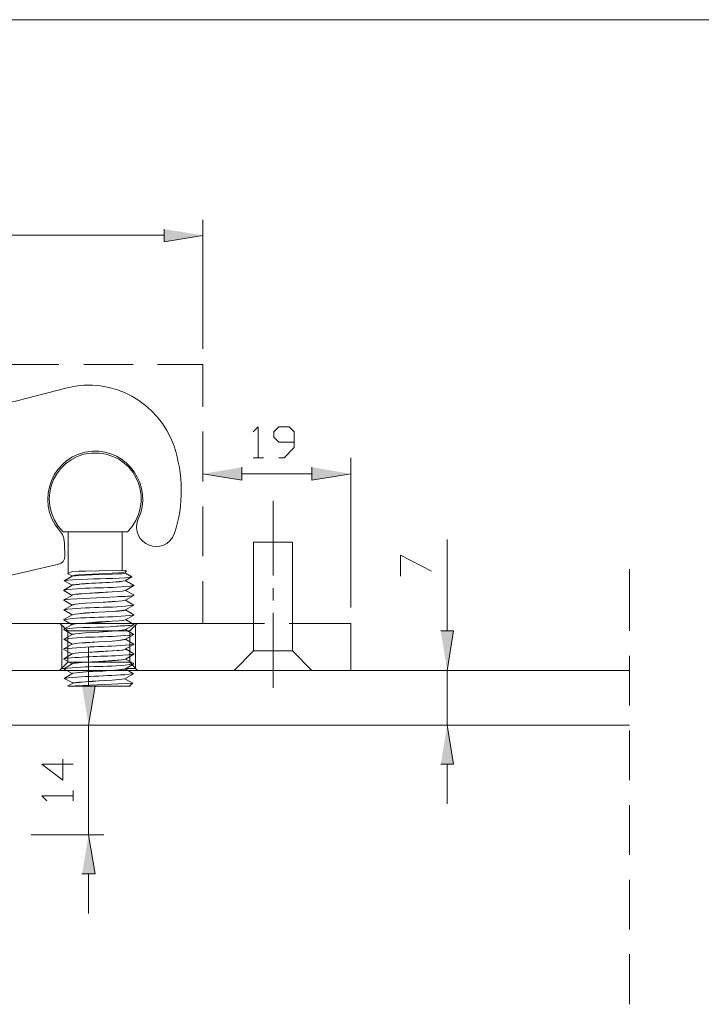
# Model space of a CAD drawing. Header units: inches. Extents: x 1352 to 2050, y -1711 to -1289.
# Tile 67 of 256: x 1493 to 1535, y -1384 to -1323. Entities that reach past the tile are written whole.
import ezdxf

# ---------------------------------------------------------------- set-up
doc = ezdxf.new("R2010")
doc.units = ezdxf.units.IN
doc.header["$MEASUREMENT"] = 0
doc.layers.add('图层 1', color=7, linetype='Continuous')

# ---------------------------------------------------------------- blocks, each defined once
blk = doc.blocks.new('block 5')
at = {"layer": '图层 1', "true_color": 0x221814}
for points in [[(1502.205, -1336.196), (1502.205, -1336.979), (1504.58, -1336.577)], [(1506.956, -1350.758), (1506.956, -1351.542), (1504.581, -1351.161)], [(1511.244, -1350.758), (1511.244, -1351.542), (1513.619, -1351.161)], [(1519.127, -1360.77), (1519.905, -1360.77), (1519.527, -1363.183)], [(1497.181, -1364.136), (1497.98, -1364.136), (1497.58, -1366.527)], [(1519.127, -1368.919), (1519.905, -1368.919), (1519.527, -1366.527)], [(1497.181, -1375.629), (1497.98, -1375.629), (1497.58, -1373.237)]]:
    blk.add_hatch(color=250, dxfattribs=at).paths.add_polyline_path(points)
at = {"layer": '图层 1', "color": 250, "lineweight": 18, "true_color": 0x221814}
for points in [[(1504.581, -1343.519), (1504.581, -1335.624)], [(1445.51, -1336.576), (1502.205, -1336.576)], [(1495.773, -1344.472), (1492.745, -1344.472)], [(1500.313, -1344.472), (1497.286, -1344.472)], [(1504.58, -1344.472), (1501.806, -1344.472)], [(1504.58, -1347.054), (1504.58, -1344.472)], [(1496.277, -1345.911), (1455.285, -1356.473)], [(1504.58, -1351.626), (1504.58, -1348.578)], [(1507.65, -1348.599), (1507.965, -1348.282), (1507.965, -1350.187)], [(1509.226, -1350.187), (1509.542, -1350.187), (1510.172, -1349.552), (1510.172, -1348.599), (1509.857, -1348.282), (1509.226, -1348.282), (1508.911, -1348.599), (1508.911, -1348.917), (1509.226, -1349.234), (1510.172, -1349.234)], [(1504.581, -1351.436), (1504.581, -1350.187)], [(1507.65, -1350.187), (1508.28, -1350.187)], [(1513.62, -1359.331), (1513.62, -1350.187)], [(1506.956, -1351.16), (1511.244, -1351.16)], [(1508.868, -1352.811), (1508.868, -1357.383)], [(1504.58, -1356.198), (1504.58, -1353.15)], [(1496.109, -1355.394), (1496.067, -1355.118), (1495.983, -1354.864), (1495.815, -1354.632)], [(1496.34, -1354.716), (1496.34, -1357.257)], [(1499.64, -1354.716), (1499.64, -1357.066)], [(1519.527, -1360.77), (1519.527, -1355.182)], [(1496.13, -1356.198), (1496.109, -1355.394)], [(1507.671, -1360.304), (1507.671, -1355.331), (1510.067, -1355.331), (1510.067, -1360.304)], [(1495.751, -1356.685), (1495.899, -1356.621), (1496.025, -1356.515), (1496.109, -1356.367), (1496.13, -1356.198)], [(1516.668, -1357.426), (1516.668, -1356.135), (1518.56, -1357.109)], [(1491.863, -1357.574), (1495.773, -1356.685)], [(1498.211, -1357.087), (1497.391, -1357.108), (1496.971, -1357.108), (1496.571, -1357.129)], [(1499.851, -1357.066), (1498.211, -1357.087)], [(1499.851, -1357.066), (1499.914, -1357.109), (1499.851, -1357.151)], [(1530.668, -1356.981), (1530.668, -1360.77)], [(1496.571, -1357.426), (1496.088, -1357.701)], [(1496.088, -1357.701), (1496.109, -1357.701)], [(1496.088, -1357.701), (1496.571, -1357.976)], [(1496.571, -1357.129), (1496.319, -1357.257)], [(1496.319, -1357.278), (1496.319, -1357.257)], [(1496.319, -1357.278), (1496.571, -1357.404)], [(1496.571, -1357.404), (1496.76, -1357.362), (1496.971, -1357.341), (1497.391, -1357.32), (1498.211, -1357.277)], [(1498.211, -1357.32), (1497.391, -1357.362), (1496.971, -1357.383), (1496.782, -1357.404), (1496.571, -1357.425)], [(1496.571, -1357.404), (1496.571, -1357.426)], [(1498.211, -1357.277), (1499.031, -1357.235), (1499.43, -1357.214), (1499.64, -1357.193), (1499.851, -1357.15)], [(1499.851, -1357.235), (1499.64, -1357.277), (1499.43, -1357.277), (1499.031, -1357.299), (1498.211, -1357.32)], [(1499.851, -1357.151), (1499.851, -1357.235)], [(1500.229, -1357.468), (1499.851, -1357.235)], [(1500.229, -1357.468), (1499.851, -1357.68), (1499.851, -1357.701)], [(1500.355, -1357.976), (1499.851, -1357.68)], [(1499.851, -1357.701), (1500.355, -1357.997)], [(1499.914, -1357.109), (1499.935, -1357.109)], [(1500.229, -1357.468), (1500.25, -1357.468)], [(1496.067, -1358.272), (1496.571, -1357.976)], [(1496.067, -1358.293), (1496.067, -1358.272)], [(1496.067, -1358.293), (1496.571, -1358.59)], [(1496.571, -1357.976), (1496.592, -1357.955)], [(1499.851, -1358.293), (1499.64, -1358.336), (1499.43, -1358.357), (1499.031, -1358.378), (1498.211, -1358.442)], [(1498.211, -1358.421), (1499.031, -1358.378), (1499.43, -1358.357), (1499.64, -1358.336), (1499.851, -1358.293)], [(1500.355, -1357.997), (1499.851, -1358.293)], [(1499.851, -1358.293), (1499.872, -1358.293)], [(1500.355, -1358.569), (1499.851, -1358.293)], [(1500.355, -1357.976), (1500.355, -1357.997)], [(1504.58, -1360.304), (1504.58, -1357.722)], [(1508.868, -1358.145), (1508.868, -1358.907)], [(1496.067, -1358.865), (1496.571, -1358.59), (1496.571, -1358.569)], [(1496.571, -1359.182), (1496.067, -1358.886), (1496.067, -1358.865)], [(1496.571, -1358.569), (1496.782, -1358.526), (1496.971, -1358.505), (1497.391, -1358.484), (1498.211, -1358.421)], [(1498.211, -1358.442), (1497.391, -1358.484), (1496.971, -1358.526), (1496.782, -1358.526), (1496.571, -1358.569)], [(1496.571, -1358.59), (1496.571, -1358.569)], [(1499.851, -1358.886), (1499.64, -1358.928), (1499.43, -1358.95), (1499.031, -1358.992), (1498.211, -1359.034)], [(1498.211, -1359.034), (1499.031, -1358.971), (1499.43, -1358.95), (1499.64, -1358.928), (1499.851, -1358.886)], [(1500.355, -1358.59), (1499.851, -1358.886)], [(1499.851, -1358.886), (1499.872, -1358.886)], [(1500.355, -1359.182), (1499.851, -1358.886)], [(1500.355, -1358.59), (1500.355, -1358.569)], [(1496.067, -1359.479), (1496.571, -1359.182)], [(1496.571, -1359.775), (1496.067, -1359.479), (1496.067, -1359.5)], [(1498.211, -1359.034), (1497.391, -1359.077), (1496.971, -1359.119), (1496.782, -1359.14), (1496.571, -1359.182)], [(1496.571, -1359.161), (1496.782, -1359.14), (1496.971, -1359.119), (1497.391, -1359.077), (1498.211, -1359.034)], [(1496.571, -1359.182), (1496.571, -1359.161)], [(1498.211, -1359.627), (1499.031, -1359.585), (1499.43, -1359.542), (1499.64, -1359.521), (1499.851, -1359.479)], [(1499.851, -1359.5), (1499.64, -1359.542), (1499.43, -1359.564), (1499.031, -1359.585), (1498.211, -1359.627)], [(1500.355, -1359.182), (1499.851, -1359.479)], [(1499.851, -1359.479), (1499.851, -1359.5)], [(1500.355, -1359.775), (1499.851, -1359.479)], [(1496.067, -1360.072), (1496.571, -1359.775)], [(1496.067, -1360.093), (1496.067, -1360.072)], [(1496.067, -1360.093), (1496.571, -1360.389)], [(1498.211, -1359.627), (1497.391, -1359.69), (1496.971, -1359.712), (1496.782, -1359.733), (1496.571, -1359.775)], [(1496.571, -1359.775), (1496.782, -1359.733), (1496.971, -1359.712), (1497.391, -1359.669), (1498.211, -1359.627)], [(1496.571, -1359.775), (1496.592, -1359.775)], [(1498.211, -1360.22), (1499.031, -1360.177), (1499.43, -1360.156), (1499.64, -1360.135), (1499.851, -1360.093)], [(1499.851, -1360.093), (1499.64, -1360.135), (1499.43, -1360.156), (1499.031, -1360.177), (1498.211, -1360.241)], [(1500.355, -1359.796), (1499.851, -1360.093)], [(1500.355, -1360.368), (1499.851, -1360.072)], [(1499.851, -1360.093), (1499.872, -1360.093)], [(1500.355, -1359.796), (1500.355, -1359.775)], [(1508.868, -1359.669), (1508.868, -1364.241)], [(1452.994, -1360.304), (1508.343, -1360.304)], [(1496.319, -1360.77), (1495.836, -1360.304)], [(1495.941, -1360.389), (1495.941, -1363.056)], [(1496.067, -1360.664), (1496.571, -1360.368)], [(1496.571, -1360.982), (1496.067, -1360.685), (1496.067, -1360.664)], [(1496.571, -1360.368), (1496.782, -1360.325), (1496.971, -1360.304), (1497.391, -1360.283), (1498.211, -1360.22)], [(1498.211, -1360.241), (1497.391, -1360.283), (1496.971, -1360.304), (1496.782, -1360.325), (1496.571, -1360.368)], [(1496.571, -1360.389), (1496.571, -1360.368)], [(1498.211, -1360.833), (1499.031, -1360.77), (1499.43, -1360.749), (1499.64, -1360.728), (1499.851, -1360.685)], [(1499.851, -1360.685), (1499.64, -1360.728), (1499.43, -1360.749), (1499.031, -1360.791), (1498.211, -1360.833)], [(1500.355, -1360.389), (1499.851, -1360.685)], [(1499.851, -1360.685), (1499.872, -1360.685)], [(1500.355, -1360.982), (1499.851, -1360.685)], [(1500.103, -1360.77), (1500.565, -1360.304)], [(1500.355, -1360.389), (1500.355, -1360.368)], [(1500.46, -1360.389), (1500.46, -1363.056)], [(1507.671, -1360.304), (1507.671, -1361.976), (1506.493, -1363.183)], [(1509.857, -1360.304), (1513.62, -1360.304)], [(1510.067, -1361.976), (1510.067, -1360.304)], [(1513.62, -1363.183), (1513.62, -1360.304)], [(1496.067, -1361.278), (1496.571, -1360.982)], [(1496.571, -1361.574), (1496.067, -1361.278)], [(1500.103, -1360.77), (1496.319, -1360.77)], [(1496.319, -1362.675), (1496.319, -1360.77)], [(1498.211, -1360.833), (1497.391, -1360.876), (1496.971, -1360.918), (1496.782, -1360.939), (1496.571, -1360.982)], [(1496.571, -1360.961), (1496.782, -1360.939), (1496.971, -1360.918), (1497.391, -1360.876), (1498.211, -1360.833)], [(1496.571, -1360.982), (1496.571, -1360.961)], [(1498.211, -1361.426), (1499.031, -1361.384), (1499.43, -1361.342), (1499.64, -1361.32), (1499.851, -1361.278)], [(1499.851, -1361.299), (1499.43, -1361.342), (1499.031, -1361.384), (1498.211, -1361.426)], [(1500.355, -1360.982), (1499.851, -1361.278)], [(1499.851, -1361.278), (1499.851, -1361.299)], [(1500.355, -1361.574), (1499.851, -1361.278)], [(1500.103, -1362.675), (1500.103, -1360.77)], [(1496.067, -1361.871), (1496.571, -1361.574)], [(1496.067, -1361.892), (1496.067, -1361.871)], [(1496.067, -1361.892), (1496.571, -1362.188)], [(1498.211, -1361.426), (1497.391, -1361.49), (1496.971, -1361.511), (1496.782, -1361.532), (1496.571, -1361.574)], [(1496.571, -1361.574), (1496.782, -1361.532), (1496.971, -1361.511), (1497.391, -1361.468), (1498.211, -1361.426)], [(1496.571, -1361.574), (1496.592, -1361.574)], [(1497.58, -1364.136), (1497.58, -1361.744)], [(1498.211, -1362.019), (1499.031, -1361.976), (1499.43, -1361.955), (1499.64, -1361.934), (1499.851, -1361.892)], [(1499.851, -1361.892), (1499.598, -1361.934), (1499.325, -1361.955)], [(1500.355, -1361.595), (1499.851, -1361.871), (1499.851, -1361.892)], [(1499.851, -1361.871), (1499.851, -1361.892)], [(1500.355, -1362.167), (1499.851, -1361.871)], [(1500.355, -1361.595), (1500.355, -1361.574)], [(1496.067, -1362.463), (1496.571, -1362.167)], [(1496.571, -1362.781), (1496.067, -1362.484), (1496.067, -1362.463)], [(1496.571, -1362.167), (1496.782, -1362.125), (1496.971, -1362.103), (1497.391, -1362.082), (1498.211, -1362.019)], [(1498.211, -1362.04), (1497.391, -1362.082), (1496.971, -1362.103), (1496.782, -1362.125), (1496.571, -1362.167)], [(1496.571, -1362.167), (1496.592, -1362.167)], [(1499.325, -1361.955), (1498.211, -1362.04)], [(1499.851, -1362.484), (1499.64, -1362.527), (1499.43, -1362.548), (1499.031, -1362.59), (1498.211, -1362.633)], [(1499.325, -1362.548), (1499.598, -1362.527), (1499.851, -1362.484)], [(1499.682, -1362.252), (1500.019, -1362.23), (1500.355, -1362.188)], [(1500.355, -1362.188), (1499.851, -1362.484)], [(1500.355, -1362.76), (1499.851, -1362.484)], [(1499.851, -1362.484), (1499.872, -1362.484)], [(1500.355, -1362.188), (1500.355, -1362.167)], [(1511.244, -1363.183), (1510.067, -1361.976), (1507.671, -1361.976)], [(1530.668, -1362.294), (1530.668, -1365.321)], [(1495.815, -1363.183), (1496.319, -1362.675)], [(1496.088, -1363.056), (1495.941, -1363.056)], [(1496.067, -1363.077), (1496.571, -1362.781), (1496.571, -1362.76)], [(1496.067, -1363.077), (1496.088, -1363.077)], [(1496.067, -1363.078), (1496.193, -1363.162)], [(1500.103, -1362.675), (1496.319, -1362.675)], [(1498.211, -1362.633), (1497.391, -1362.675), (1496.971, -1362.717), (1496.782, -1362.739), (1496.571, -1362.76)], [(1496.571, -1362.76), (1496.782, -1362.717), (1496.971, -1362.696), (1497.391, -1362.675), (1498.211, -1362.633)], [(1496.571, -1362.781), (1496.571, -1362.76)], [(1498.211, -1362.633), (1499.325, -1362.548)], [(1499.851, -1363.077), (1499.83, -1363.098)], [(1500.355, -1362.781), (1499.851, -1363.077)], [(1500.334, -1363.395), (1500.082, -1363.247), (1499.851, -1363.078)], [(1500.46, -1363.056), (1499.893, -1363.056)], [(1500.586, -1363.183), (1500.103, -1362.675)], [(1452.994, -1363.183), (1513.62, -1363.183)], [(1452.994, -1363.183), (1530.668, -1363.183)], [(1496.614, -1363.352), (1496.088, -1363.67)], [(1496.088, -1363.67), (1496.614, -1363.945)], [(1496.193, -1363.162), (1496.256, -1363.183), (1496.571, -1363.373)], [(1496.613, -1363.352), (1496.634, -1363.352)], [(1496.614, -1363.352), (1496.634, -1363.352)], [(1499.809, -1363.691), (1500.334, -1363.395)], [(1499.809, -1363.691), (1499.83, -1363.691)], [(1499.809, -1363.691), (1499.83, -1363.691)], [(1500.292, -1363.966), (1499.809, -1363.691)], [(1517.824, -1363.183), (1520.473, -1363.183)], [(1519.527, -1366.527), (1519.527, -1363.183)], [(1496.319, -1364.136), (1496.34, -1364.114), (1496.614, -1363.966)], [(1496.319, -1364.136), (1500.103, -1364.136)], [(1496.361, -1364.136), (1500.292, -1363.966)], [(1500.145, -1364.093), (1500.061, -1364.136)], [(1500.103, -1364.136), (1500.145, -1364.093)], [(1500.292, -1363.966), (1500.145, -1364.093)], [(1452.994, -1366.527), (1530.668, -1366.527)], [(1496.55, -1366.527), (1498.526, -1366.527)], [(1497.58, -1373.237), (1497.58, -1366.527)], [(1517.824, -1366.527), (1520.473, -1366.527)], [(1530.668, -1366.845), (1530.668, -1369.893)], [(1496.004, -1368.602), (1496.004, -1369.893), (1494.721, -1368.919), (1496.634, -1368.919)], [(1519.527, -1368.919), (1519.527, -1371.332)], [(1495.037, -1371.163), (1494.721, -1370.845), (1496.634, -1370.845)], [(1496.634, -1371.163), (1496.634, -1370.528)], [(1530.668, -1371.417), (1530.668, -1374.465)], [(1494.07, -1373.237), (1498.526, -1373.237)], [(1497.58, -1375.629), (1497.58, -1378.042)], [(1530.668, -1375.989), (1530.668, -1379.016)], [(1530.668, -1380.54), (1530.668, -1383.588)]]:
    blk.add_lwpolyline(points, dxfattribs=at)
at = {"layer": '图层 1', "lineweight": 0}
for points in [[(1502.205, -1336.196), (1502.205, -1336.979), (1504.58, -1336.577)], [(1506.956, -1350.758), (1506.956, -1351.542), (1504.581, -1351.161)], [(1511.244, -1350.758), (1511.244, -1351.542), (1513.619, -1351.161)], [(1519.127, -1360.77), (1519.905, -1360.77), (1519.527, -1363.183)], [(1497.181, -1364.136), (1497.98, -1364.136), (1497.58, -1366.527)], [(1519.127, -1368.919), (1519.905, -1368.919), (1519.527, -1366.527)], [(1497.181, -1375.629), (1497.98, -1375.629), (1497.58, -1373.237)]]:
    blk.add_lwpolyline(points, dxfattribs=at)
at = {"layer": '图层 1', "color": 250, "lineweight": 18, "true_color": 0x221814}
for points in [[(1502.815, -1349.467), (1501.896, -1346.796), (1499.007, -1345.186), (1496.277, -1345.911)], [(1502.836, -1354.78), (1503.427, -1353.089), (1503.375, -1351.157), (1502.815, -1349.467)], [(1500.628, -1353.912), (1499.997, -1355.46), (1502.284, -1356.354), (1502.836, -1354.78)], [(1499.851, -1357.701), (1498.871, -1357.872), (1497.571, -1357.791), (1496.571, -1357.976)], [(1496.592, -1357.955), (1497.676, -1357.803), (1498.788, -1357.853), (1499.851, -1357.701)], [(1496.067, -1358.272), (1497.419, -1358.084), (1499.023, -1358.173), (1500.355, -1357.997)], [(1496.067, -1359.479), (1497.415, -1359.26), (1499.021, -1359.402), (1500.355, -1359.182)], [(1496.067, -1360.071), (1497.415, -1359.883), (1499.029, -1359.973), (1500.355, -1359.796)], [(1496.067, -1361.278), (1497.459, -1361.063), (1498.958, -1361.197), (1500.355, -1360.982)], [(1496.067, -1361.871), (1497.444, -1361.699), (1498.948, -1361.744), (1500.355, -1361.596)], [(1496.067, -1362.463), (1497.286, -1362.321), (1498.449, -1362.336), (1499.682, -1362.252)], [(1496.067, -1363.077), (1497.43, -1362.871), (1498.934, -1363.015), (1500.355, -1362.781)], [(1496.613, -1363.352), (1497.696, -1363.191), (1498.804, -1363.273), (1499.851, -1363.077)], [(1499.83, -1363.098), (1498.738, -1363.246), (1497.702, -1363.205), (1496.613, -1363.352)], [(1496.088, -1363.67), (1497.479, -1363.503), (1498.931, -1363.54), (1500.334, -1363.395)], [(1499.809, -1363.691), (1498.814, -1363.855), (1497.632, -1363.79), (1496.613, -1363.966)], [(1496.613, -1363.945), (1497.65, -1363.818), (1498.811, -1363.843), (1499.809, -1363.691)]]:
    blk.add_open_spline(points, degree=3, dxfattribs=at)
for points, knots in [([(1499.956, -1354.716), (1501.663, -1352.963), (1500.635, -1350.128), (1498.232, -1349.89), (1495.59, -1349.71), (1494.158, -1352.784), (1496.025, -1354.716), (1496.025, -1354.716), (1499.956, -1354.716), (1499.956, -1354.716)], [0, 0, 0, 0, 1, 1, 1, 2, 2, 2, 3, 3, 3, 3]), ([(1500.628, -1353.912), (1501.555, -1351.946), (1499.965, -1349.608), (1497.812, -1349.784), (1495.417, -1349.931), (1494.209, -1352.817), (1495.815, -1354.632)], [0, 0, 0, 0, 1, 1, 1, 2, 2, 2, 2]), ([(1496.109, -1357.701), (1496.109, -1357.701), (1496.151, -1357.68), (1496.151, -1357.68), (1496.151, -1357.68), (1496.235, -1357.68), (1496.235, -1357.68), (1496.235, -1357.68), (1496.361, -1357.658), (1496.361, -1357.658), (1496.361, -1357.658), (1496.613, -1357.637), (1496.613, -1357.637), (1496.613, -1357.637), (1497.139, -1357.616), (1497.139, -1357.616), (1498.146, -1357.54), (1499.225, -1357.604), (1500.229, -1357.468)], [0, 0, 0, 0, 1, 1, 1, 2, 2, 2, 3, 3, 3, 4, 4, 4, 5, 5, 5, 6, 6, 6, 6]), ([(1496.067, -1358.865), (1497.155, -1358.754), (1498.195, -1358.758), (1499.283, -1358.674), (1499.567, -1358.658), (1500.052, -1358.663), (1500.355, -1358.59)], [0, 0, 0, 0, 1, 1, 1, 2, 2, 2, 2]), ([(1496.067, -1360.664), (1497.051, -1360.511), (1498.284, -1360.588), (1499.283, -1360.474), (1499.567, -1360.458), (1500.052, -1360.462), (1500.355, -1360.389)], [0, 0, 0, 0, 1, 1, 1, 2, 2, 2, 2])]:
    blk.add_open_spline(points, degree=3, knots=knots, dxfattribs=at)
blk = doc.blocks.new('block 3')
at = {"layer": '图层 1', "color": 250, "lineweight": 18, "true_color": 0x221814}
blk.add_lwpolyline([(1634.072, -1697.637), (1634.072, -1323.39), (1370.149, -1323.39)], dxfattribs=at)
at = {"layer": '图层 1'}
blk.add_blockref('block 5', (0, 0), dxfattribs=at)
blk = doc.blocks.new('block 2')
at = {"layer": '图层 1'}
blk.add_blockref('block 3', (0, 0), dxfattribs=at)

msp = doc.modelspace()

# ---------------------------------------------------------------- block references
at = {"layer": '图层 1'}
msp.add_blockref('block 2', (0, 0), dxfattribs=at)

doc.saveas('drawing.dxf')
